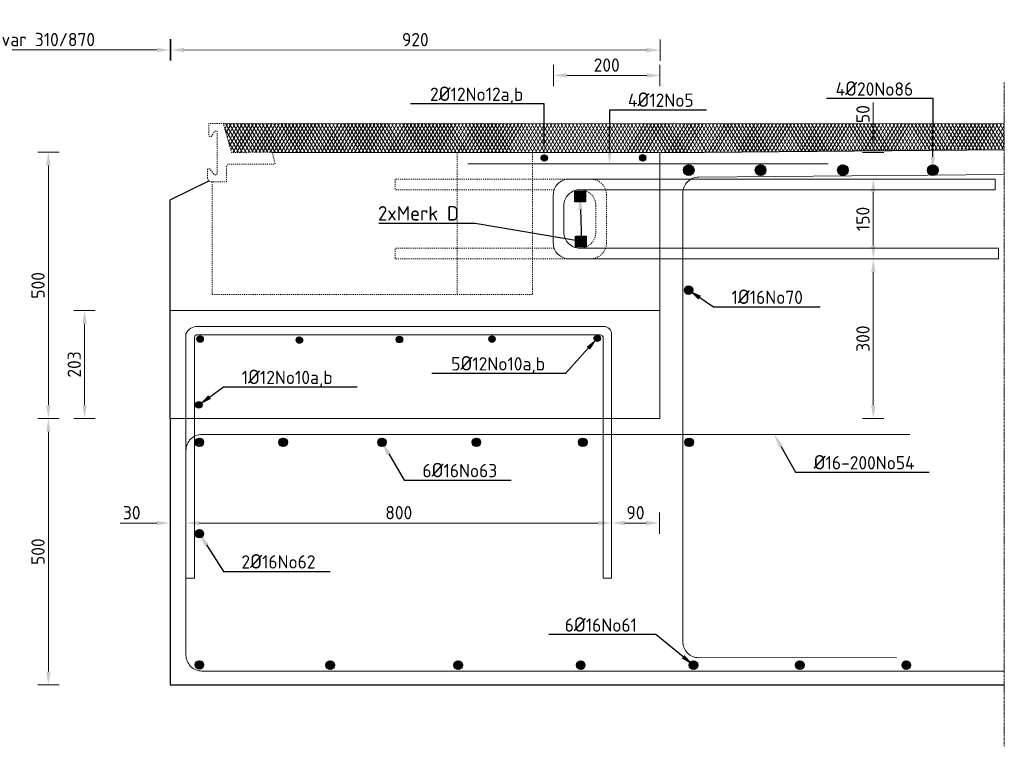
# Model space of a CAD drawing. Header units: millimetres. Extents: x -8028558 to 327273, y -63352 to 83293.
# Tile 105 of 195: x 137652 to 139503, y -21584 to -20219. Entities that reach past the tile are written whole.
import ezdxf
from ezdxf import colors
from ezdxf.entities.mleader import LeaderData, LeaderLine
from ezdxf.math import Vec2, Vec3

# ---------------------------------------------------------------- set-up
doc = ezdxf.new("R2010")
doc.units = ezdxf.units.MM
doc.linetypes.add('NLCS-HIDDEN', pattern=[4, 2, -2])
doc.linetypes.add('XX-AFBREEK', pattern=[7, 4, -1, 1, -1])
for name, color, linetype, lineweight in [('B-CO-BC-AFBREEKLIJN-G', 7, 'XX-AFBREEK', 18), ('B-CO-BC-BETONVORM-AD', 252, 'Continuous', 18), ('B-CO-BC-BETONVORM-GD', 90, 'Continuous', 25), ('B-CO-BC-BETONVORM-M', 7, 'Continuous', 18), ('B-CO-BC-STORTNAAD-G', 10, 'BC-STORTNAAD', 18), ('B-CO-BC-WAPENING-GD', 130, 'Continuous', 25), ('B-CO-BC-WAPENING_HOOFDWAPENING-G', 170, 'Continuous', 18), ('B-CO-BC-WAPENING_HOOFDWAPENING-GN', 140, 'NLCS-HIDDEN', 13), ('B-CO-SC-STAALVORM-GN', 10, 'NLCS-HIDDEN', 13), ('B-CO-VH-GESLOTENVERHARDING_ASFALT-A-10000', 12, 'Continuous', 18), ('B-CO-VH-VERHARDING_ASFALT-G', 252, 'Continuous', 18), ('V-CO-BC-BETONVORM-M', 7, 'Continuous', 18), ('X-XX-AL-T25', 7, 'Continuous', 25), ('X-XX-AL-VERWIJZING-T25', 7, 'Continuous', 25)]:
    doc.layers.add(name, color=color, linetype=linetype, lineweight=lineweight)
doc.styles.add('NLCS-ISO-MM10-T25', font='NLCS-ISO.ttf', dxfattribs={"height": 25})
doc.linetypes.add('BC-STORTNAAD', pattern='A,15,-1,[175,NLCS.SHX,S=1,R=0,X=0,Y=0],-1', length=17)
doc.dimstyles.new('NLCS-MM10-T25-PIJL_L0_H0', dxfattribs={"dimscale": 10, "dimtxt": 2.5, "dimasz": 2.5, "dimexe": 2, "dimexo": 2, "dimgap": 0.7, "dimtad": 1, "dimdec": 0, "dimzin": 0, "dimdsep": 46, "dimtxsty": 'NLCS-ISO-MM10-T25', "dimcen": 0, "dimdle": 2, "dimclrd": 256, "dimclre": 256, "dimclrt": 256, "dimadec": 0, "dimazin": 0, "dimtfac": 1, "dimtdec": 3, "dimtofl": 0, "dimtmove": 0, "dimatfit": 3, "dimfxl": 2, "dimfxlon": 1, "dimtfillclr": 256, "dimtolj": 1, "dimtzin": 0, "dimlwd": -1, "dimlwe": -1, "dimarcsym": 0})

# ---------------------------------------------------------------- blocks, each defined once
blk = doc.blocks.new('*D1921')
at = {"layer": 'V-CO-BC-BETONVORM-M', "transparency": 16777216}
for p, q in [((137725.9, -20968.5), (137685.9, -20968.5)), ((137705.9, -21444), (137705.9, -20993.5)), ((137725.9, -21469), (137685.9, -21469))]:
    blk.add_line(p, q, dxfattribs=at)
for points in [[(137701.8, -20993.5), (137710.1, -20993.5), (137705.9, -20968.5)], [(137701.8, -21444), (137710.1, -21444), (137705.9, -21469)]]:
    blk.add_solid(points, dxfattribs=at)
at = {"layer": 'V-CO-BC-BETONVORM-M', "transparency": 16777216, "insert": (137686.4, -21218.8), "char_height": 25, "attachment_point": 5, "rotation": 90, "style": 'NLCS-ISO-MM10-T25'}
blk.add_mtext('\\A1;500', dxfattribs=at)
blk = doc.blocks.new('*D1922')
at = {"layer": 'V-CO-BC-BETONVORM-M', "transparency": 16777216}
for p, q in [((137794, -20765.5), (137754, -20765.5)), ((137774, -20943.5), (137774, -20790.5)), ((137794, -20968.5), (137754, -20968.5))]:
    blk.add_line(p, q, dxfattribs=at)
for points in [[(137769.9, -20790.5), (137778.2, -20790.5), (137774, -20765.5)], [(137769.9, -20943.5), (137778.2, -20943.5), (137774, -20968.5)]]:
    blk.add_solid(points, dxfattribs=at)
at = {"layer": 'V-CO-BC-BETONVORM-M', "transparency": 16777216, "insert": (137754.5, -20867), "char_height": 25, "attachment_point": 5, "rotation": 90, "style": 'NLCS-ISO-MM10-T25'}
blk.add_mtext('\\A1;203', dxfattribs=at)
blk = doc.blocks.new('*D1939')
at = {"layer": 'V-CO-BC-BETONVORM-M', "transparency": 16777216}
for p, q in [((137934.6, -21145), (137934.6, -21185)), ((137964.6, -21145), (137964.6, -21185)), ((137909.6, -21165), (137840.6, -21165)), ((137989.6, -21165), (138014.6, -21165))]:
    blk.add_line(p, q, dxfattribs=at)
for points in [[(137909.6, -21160.8), (137909.6, -21169.1), (137934.6, -21165)], [(137989.6, -21160.8), (137989.6, -21169.1), (137964.6, -21165)]]:
    blk.add_solid(points, dxfattribs=at)
at = {"layer": 'V-CO-BC-BETONVORM-M', "transparency": 16777216, "insert": (137862.6, -21145.5), "char_height": 25, "attachment_point": 5, "style": 'NLCS-ISO-MM10-T25'}
blk.add_mtext('\\A1;30', dxfattribs=at)
blk = doc.blocks.new('*D1940')
at = {"layer": 'V-CO-BC-BETONVORM-M', "transparency": 16777216}
for p, q in [((137964.6, -21145), (137964.6, -21185)), ((138764.6, -21145), (138764.6, -21185)), ((138739.6, -21165), (137989.6, -21165))]:
    blk.add_line(p, q, dxfattribs=at)
for points in [[(137989.6, -21160.8), (137989.6, -21169.1), (137964.6, -21165)], [(138739.6, -21160.8), (138739.6, -21169.1), (138764.6, -21165)]]:
    blk.add_solid(points, dxfattribs=at)
at = {"layer": 'V-CO-BC-BETONVORM-M', "transparency": 16777216, "insert": (138364.6, -21145.5), "char_height": 25, "attachment_point": 5, "style": 'NLCS-ISO-MM10-T25'}
blk.add_mtext('\\A1;800', dxfattribs=at)
blk = doc.blocks.new('*D1941')
at = {"layer": 'V-CO-BC-BETONVORM-M', "transparency": 16777216}
for p, q in [((138764.6, -21145), (138764.6, -21185)), ((138854.6, -21145), (138854.6, -21185)), ((138829.6, -21165), (138789.6, -21165))]:
    blk.add_line(p, q, dxfattribs=at)
for points in [[(138789.6, -21160.8), (138789.6, -21169.1), (138764.6, -21165)], [(138829.6, -21160.8), (138829.6, -21169.1), (138854.6, -21165)]]:
    blk.add_solid(points, dxfattribs=at)
at = {"layer": 'V-CO-BC-BETONVORM-M', "transparency": 16777216, "insert": (138809.6, -21145.5), "char_height": 25, "attachment_point": 5, "style": 'NLCS-ISO-MM10-T25'}
blk.add_mtext('\\A1;90', dxfattribs=at)
blk = doc.blocks.new('*D1942')
at = {"layer": 'V-CO-BC-BETONVORM-M', "transparency": 16777216}
for p, q in [((139236.6, -20668.6), (139276.6, -20668.6)), ((139256.6, -20943.5), (139256.6, -20693.6)), ((139236.6, -20968.5), (139276.6, -20968.5))]:
    blk.add_line(p, q, dxfattribs=at)
for points in [[(139252.4, -20693.6), (139260.8, -20693.6), (139256.6, -20668.6)], [(139252.4, -20943.5), (139260.8, -20943.5), (139256.6, -20968.5)]]:
    blk.add_solid(points, dxfattribs=at)
at = {"layer": 'V-CO-BC-BETONVORM-M', "transparency": 16777216, "insert": (139237.1, -20818.5), "char_height": 25, "attachment_point": 5, "rotation": 90, "style": 'NLCS-ISO-MM10-T25'}
blk.add_mtext('\\A1;300', dxfattribs=at)
blk = doc.blocks.new('*D1943')
at = {"layer": 'V-CO-BC-BETONVORM-M', "transparency": 16777216}
for p, q in [((139236.6, -20518.6), (139276.6, -20518.6)), ((139256.6, -20643.6), (139256.6, -20543.6)), ((139236.6, -20668.6), (139276.6, -20668.6))]:
    blk.add_line(p, q, dxfattribs=at)
for points in [[(139252.4, -20543.6), (139260.8, -20543.6), (139256.6, -20518.6)], [(139252.4, -20643.6), (139260.8, -20643.6), (139256.6, -20668.6)]]:
    blk.add_solid(points, dxfattribs=at)
at = {"layer": 'V-CO-BC-BETONVORM-M', "transparency": 16777216, "insert": (139237.1, -20593.6), "char_height": 25, "attachment_point": 5, "rotation": 90, "style": 'NLCS-ISO-MM10-T25'}
blk.add_mtext('\\A1;150', dxfattribs=at)
blk = doc.blocks.new('*D1944')
at = {"layer": 'V-CO-BC-BETONVORM-M', "transparency": 16777216}
for p, q in [((139256.6, -20443.6), (139256.6, -20374.6)), ((139236.6, -20468.6), (139276.6, -20468.6)), ((139236.6, -20518.6), (139276.6, -20518.6)), ((139256.6, -20543.6), (139256.6, -20568.6))]:
    blk.add_line(p, q, dxfattribs=at)
for points in [[(139252.4, -20443.6), (139260.8, -20443.6), (139256.6, -20468.6)], [(139252.4, -20543.6), (139260.8, -20543.6), (139256.6, -20518.6)]]:
    blk.add_solid(points, dxfattribs=at)
at = {"layer": 'V-CO-BC-BETONVORM-M', "transparency": 16777216, "insert": (139237.1, -20396.6), "char_height": 25, "attachment_point": 5, "rotation": 90, "style": 'NLCS-ISO-MM10-T25'}
blk.add_mtext('\\A1;50', dxfattribs=at)
blk = doc.blocks.new('*D1945')
at = {"layer": 'V-CO-BC-BETONVORM-M', "transparency": 16777216}
for p, q in [((137725.9, -20468.2), (137685.9, -20468.2)), ((137705.9, -20943.5), (137705.9, -20493.2)), ((137725.9, -20968.5), (137685.9, -20968.5))]:
    blk.add_line(p, q, dxfattribs=at)
for points in [[(137701.8, -20493.2), (137710.1, -20493.2), (137705.9, -20468.2)], [(137701.8, -20943.5), (137710.1, -20943.5), (137705.9, -20968.5)]]:
    blk.add_solid(points, dxfattribs=at)
at = {"layer": 'V-CO-BC-BETONVORM-M', "transparency": 16777216, "insert": (137686.4, -20718.4), "char_height": 25, "attachment_point": 5, "rotation": 90, "style": 'NLCS-ISO-MM10-T25'}
blk.add_mtext('\\A1;500', dxfattribs=at)
blk = doc.blocks.new('*D2030')
at = {"layer": 'B-CO-BC-BETONVORM-M', "transparency": 16777216}
for p, q in [((137476.7, -20296), (137476.7, -20256)), ((137934.8, -20296.1), (137934.8, -20256.1)), ((137909.8, -20276.1), (137501.7, -20276))]:
    blk.add_line(p, q, dxfattribs=at)
for points in [[(137501.7, -20271.8), (137501.7, -20280.2), (137476.7, -20276)], [(137909.8, -20271.9), (137909.8, -20280.3), (137934.8, -20276.1)]]:
    blk.add_solid(points, dxfattribs=at)
at = {"layer": 'B-CO-BC-BETONVORM-M', "transparency": 16777216, "insert": (137705.8, -20256.5), "char_height": 25, "attachment_point": 5, "rotation": 359.9843, "style": 'NLCS-ISO-MM10-T25'}
blk.add_mtext('\\A1;var 310/870', dxfattribs=at)
blk = doc.blocks.new('*D2031')
at = {"layer": 'B-CO-BC-BETONVORM-M', "transparency": 16777216}
for p, q in [((137935.8, -20296.1), (137935.8, -20256.1)), ((138855.7, -20296.4), (138855.7, -20256.4)), ((138830.7, -20276.4), (137960.8, -20276.1))]:
    blk.add_line(p, q, dxfattribs=at)
for points in [[(137960.8, -20272), (137960.8, -20280.3), (137935.8, -20276.1)], [(138830.7, -20272.2), (138830.7, -20280.5), (138855.7, -20276.4)]]:
    blk.add_solid(points, dxfattribs=at)
at = {"layer": 'B-CO-BC-BETONVORM-M', "transparency": 16777216, "insert": (138395.7, -20256.7), "char_height": 25, "attachment_point": 5, "rotation": 359.9843, "style": 'NLCS-ISO-MM10-T25'}
blk.add_mtext('\\A1;920', dxfattribs=at)
blk = doc.blocks.new('*D1946')
at = {"layer": 'V-CO-BC-BETONVORM-M', "transparency": 16777216}
for p, q in [((138655.4, -20344), (138655.4, -20304)), ((138855.6, -20344), (138855.6, -20304)), ((138680.4, -20324), (138830.6, -20324))]:
    blk.add_line(p, q, dxfattribs=at)
for points in [[(138680.4, -20319.8), (138680.4, -20328.1), (138655.4, -20324)], [(138830.6, -20319.8), (138830.6, -20328.1), (138855.6, -20324)]]:
    blk.add_solid(points, dxfattribs=at)
at = {"layer": 'V-CO-BC-BETONVORM-M', "transparency": 16777216, "insert": (138755.5, -20304.5), "char_height": 25, "attachment_point": 5, "style": 'NLCS-ISO-MM10-T25'}
blk.add_mtext('\\A1;200', dxfattribs=at)

msp = doc.modelspace()

# ---------------------------------------------------------------- hatches: boundary and pattern name
at = {"layer": 'B-CO-BC-BETONVORM-AD'}
h = msp.add_hatch(dxfattribs=at)
h.set_pattern_fill('ACO-BETON_GEWAPEND', color=256, pattern_type=2)
h.set_pattern_definition([(45, (-5914.0749, 7412.2003), (-1.414213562, 1.414213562), [])])
edge = h.paths.add_edge_path()
edge.add_arc((138638.1, -20479), 6, 0, 360)
h = msp.add_hatch(dxfattribs=at)
h.set_pattern_fill('ACO-BETON_GEWAPEND', color=256, pattern_type=2)
h.set_pattern_definition([(45, (-5729.0079, 7412.446), (-1.414213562, 1.414213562), [])])
edge = h.paths.add_edge_path()
edge.add_arc((138823.1, -20478.8), 6, 0, 360)
h = msp.add_hatch(dxfattribs=at)
h.set_pattern_fill('ACO-BETON_GEWAPEND', color=256, pattern_type=2)
h.set_pattern_definition([(45, (-5927.6572, 7213.2342), (-1.414213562, 1.414213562), [])])
edge = h.paths.add_edge_path()
edge.add_arc((138909.7, -20502), 10, 0, 360)
h = msp.add_hatch(dxfattribs=at)
h.set_pattern_fill('ACO-BETON_GEWAPEND', color=256, pattern_type=2)
h.set_pattern_definition([(45, (-5792.5083, 7213.2342), (-1.414213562, 1.414213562), [])])
edge = h.paths.add_edge_path()
edge.add_arc((139044.8, -20502), 10, 0, 360)
h = msp.add_hatch(dxfattribs=at)
h.set_pattern_fill('ACO-BETON_GEWAPEND', color=256, pattern_type=2)
h.set_pattern_definition([(45, (-5637.8504, 7213.2342), (-1.414213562, 1.414213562), [])])
edge = h.paths.add_edge_path()
edge.add_arc((139199.5, -20502), 10, 0, 360)
h = msp.add_hatch(dxfattribs=at)
h.set_pattern_fill('ACO-BETON_GEWAPEND', color=256, pattern_type=2)
h.set_pattern_definition([(45, (-5468.9196, 7213.2342), (-1.414213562, 1.414213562), [])])
edge = h.paths.add_edge_path()
edge.add_arc((139368.4, -20502), 10, 0, 360)
h = msp.add_hatch(dxfattribs=at)
h.set_pattern_fill('ACO-BETON_GEWAPEND', color=256, pattern_type=2)
h.set_pattern_definition([(45, (-5637.8504, 7011.7204), (-1.414213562, 1.414213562), [])])
h.paths.add_polyline_path([(138917.5, -20727.5, 1), (138901.5, -20727.5, 1)])
h = msp.add_hatch(dxfattribs=at)
h.set_pattern_fill('ACO-BETON_GEWAPEND', color=256, pattern_type=2)
h.set_pattern_definition([(45, (-5665.9111, 7397.0994), (-1.414213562, 1.414213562), [])])
edge = h.paths.add_edge_path()
edge.add_arc((137991.2, -20819.3), 6, 0, 360)
h = msp.add_hatch(dxfattribs=at)
h.set_pattern_fill('ACO-BETON_GEWAPEND', color=256, pattern_type=2)
h.set_pattern_definition([(45, (-5479.3083, 7395.1365), (-1.414213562, 1.414213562), [])])
edge = h.paths.add_edge_path()
edge.add_arc((138177.8, -20821.2), 6, 0, 360)
h = msp.add_hatch(dxfattribs=at)
h.set_pattern_fill('ACO-BETON_GEWAPEND', color=256, pattern_type=2)
h.set_pattern_definition([(45, (-5291.2876, 7396.4106), (-1.414213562, 1.414213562), [])])
edge = h.paths.add_edge_path()
edge.add_arc((138365.9, -20820), 6, 0, 360)
h = msp.add_hatch(dxfattribs=at)
h.set_pattern_fill('ACO-BETON_GEWAPEND', color=256, pattern_type=2)
h.set_pattern_definition([(45, (-5117.2896, 7397.0476), (-1.414213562, 1.414213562), [])])
edge = h.paths.add_edge_path()
edge.add_arc((138539.9, -20819.3), 6, 0, 360)
h = msp.add_hatch(dxfattribs=at)
h.set_pattern_fill('ACO-BETON_GEWAPEND', color=256, pattern_type=2)
h.set_pattern_definition([(45, (-4919.444, 7398.3208), (-1.414213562, 1.414213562), [])])
edge = h.paths.add_edge_path()
edge.add_arc((138737.7, -20818), 6, 0, 360)
h = msp.add_hatch(dxfattribs=at)
h.set_pattern_fill('ACO-BETON_GEWAPEND', color=256, pattern_type=2)
h.set_pattern_definition([(45, (-5668.3934, 7273.5026), (-1.414213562, 1.414213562), [])])
edge = h.paths.add_edge_path()
edge.add_arc((137988.8, -20942.9), 6, 0, 360)
h = msp.add_hatch(dxfattribs=at)
h.set_pattern_fill('ACO-BETON_GEWAPEND', color=256, pattern_type=2)
h.set_pattern_definition([(45, (-6237.1045, 7204.0584), (-1.414213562, 1.414213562), [])])
h.paths.add_polyline_path([(137997.8, -21013.3, 1), (137981.8, -21013.3, 1)])
h = msp.add_hatch(dxfattribs=at)
h.set_pattern_fill('ACO-BETON_GEWAPEND', color=256, pattern_type=2)
h.set_pattern_definition([(45, (-6079.6183, 7204.0584), (-1.414213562, 1.414213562), [])])
h.paths.add_polyline_path([(138155.3, -21013.3, 1), (138139.3, -21013.3, 1)])
h = msp.add_hatch(dxfattribs=at)
h.set_pattern_fill('ACO-BETON_GEWAPEND', color=256, pattern_type=2)
h.set_pattern_definition([(45, (-5893.8464, 7204.0584), (-1.414213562, 1.414213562), [])])
h.paths.add_polyline_path([(138341, -21013.3, 1), (138325, -21013.3, 1)])
h = msp.add_hatch(dxfattribs=at)
h.set_pattern_fill('ACO-BETON_GEWAPEND', color=256, pattern_type=2)
h.set_pattern_definition([(45, (-5716.4352, 7204.0584), (-1.414213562, 1.414213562), [])])
h.paths.add_polyline_path([(138518.5, -21013.3, 1), (138502.5, -21013.3, 1)])
h = msp.add_hatch(dxfattribs=at)
h.set_pattern_fill('ACO-BETON_GEWAPEND', color=256, pattern_type=2)
h.set_pattern_definition([(45, (-5516.4352, 7204.0584), (-1.414213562, 1.414213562), [])])
h.paths.add_polyline_path([(138718.5, -21013.3, 1), (138702.5, -21013.3, 1)])
h = msp.add_hatch(dxfattribs=at)
h.set_pattern_fill('ACO-BETON_GEWAPEND', color=256, pattern_type=2)
h.set_pattern_definition([(45, (-5637.8504, 7203.0579), (-1.414213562, 1.414213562), [])])
h.paths.add_polyline_path([(138918.5, -21013.3, 1), (138902.5, -21013.3, 1)])
h = msp.add_hatch(dxfattribs=at)
h.set_pattern_fill('ACO-BETON_GEWAPEND', color=256, pattern_type=2)
h.set_pattern_definition([(45, (-6237.1045, 7032.3915), (-1.414213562, 1.414213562), [])])
h.paths.add_polyline_path([(137997.8, -21185, 1), (137981.8, -21185, 1)])
h = msp.add_hatch(dxfattribs=at)
h.set_pattern_fill('ACO-BETON_GEWAPEND', color=256, pattern_type=2)
h.set_pattern_definition([(45, (-6237.1045, 6785.7355), (-1.414213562, 1.414213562), [])])
h.paths.add_polyline_path([(137997.8, -21431.6, 1), (137981.8, -21431.6, 1)])
h = msp.add_hatch(dxfattribs=at)
h.set_pattern_fill('ACO-BETON_GEWAPEND', color=256, pattern_type=2)
h.set_pattern_definition([(45, (-5414.2012, 7203.0579), (-1.414213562, 1.414213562), [])])
h.paths.add_polyline_path([(138243.5, -21432, 1), (138227.5, -21432, 1)])
h = msp.add_hatch(dxfattribs=at)
h.set_pattern_fill('ACO-BETON_GEWAPEND', color=256, pattern_type=2)
h.set_pattern_definition([(45, (-5173.5576, 7203.0579), (-1.414213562, 1.414213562), [])])
h.paths.add_polyline_path([(138484.2, -21432, 1), (138468.2, -21432, 1)])
h = msp.add_hatch(dxfattribs=at)
h.set_pattern_fill('ACO-BETON_GEWAPEND', color=256, pattern_type=2)
h.set_pattern_definition([(45, (-4943.1723, 7203.0579), (-1.414213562, 1.414213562), [])])
h.paths.add_polyline_path([(138714.6, -21432, 1), (138698.6, -21432, 1)])
h = msp.add_hatch(dxfattribs=at)
h.set_pattern_fill('ACO-BETON_GEWAPEND', color=256, pattern_type=2)
h.set_pattern_definition([(45, (-4731.168, 7203.0579), (-1.414213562, 1.414213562), [])])
h.paths.add_polyline_path([(138926.6, -21432, 1), (138910.6, -21432, 1)])
h = msp.add_hatch(dxfattribs=at)
h.set_pattern_fill('ACO-BETON_GEWAPEND', color=256, pattern_type=2)
h.set_pattern_definition([(45, (-4531.168, 7203.0579), (-1.414213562, 1.414213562), [])])
h.paths.add_polyline_path([(139126.6, -21432, 1), (139110.6, -21432, 1)])
h = msp.add_hatch(dxfattribs=at)
h.set_pattern_fill('ACO-BETON_GEWAPEND', color=256, pattern_type=2)
h.set_pattern_definition([(45, (-4331.168, 7203.0579), (-1.414213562, 1.414213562), [])])
h.paths.add_polyline_path([(139326.6, -21432, 1), (139310.6, -21432, 1)])
at = {"layer": 'B-CO-VH-GESLOTENVERHARDING_ASFALT-A-10000', "true_color": 0x636466}
h = msp.add_hatch(dxfattribs=at)
h.set_pattern_fill('AVH-ASFALT_LAAG1-SOD', color=251, scale=10, pattern_type=2)
h.set_pattern_definition([(60, (0, 0), (-5.19615242, 3), []), (120, (0, 0), (-5.19615242, -3), [])])
h.paths.add_polyline_path([(138034.8, -20414.1), (138049.7, -20468.4), (138127.9, -20468.2), (138868.6, -20468.6), (139502.9, -20461.8), (139502.9, -20415)])
h.paths.add_polyline_path([(135911, -20415), (135911, -20463.4), (136542.7, -20468.6), (137283.3, -20468.2), (137361.5, -20468.4), (137376.5, -20414.1)])
at = {"layer": 'X-XX-AL-T25', "true_color": 0x636466}
h = msp.add_hatch(color=251, dxfattribs=at)
h.dxf.hatch_style = 1
h.paths.add_polyline_path([(138695.3, -20541.7), (138715.3, -20541.7), (138715.3, -20561.7), (138695.3, -20561.7)])
h = msp.add_hatch(color=251, dxfattribs=at)
h.dxf.hatch_style = 1
h.paths.add_polyline_path([(138697.1, -20625.9), (138717.1, -20625.9), (138717.1, -20645.9), (138697.1, -20645.9)])

# ---------------------------------------------------------------- linework, layer by layer
at = {"layer": 'B-CO-BC-AFBREEKLIJN-G', "flags": 128}
msp.add_lwpolyline([(139502.9, -20337), (139502.9, -21584.4)], dxfattribs=at)
at = {"layer": 'B-CO-BC-BETONVORM-GD'}
msp.add_line((137934.6, -20968.5), (137934.6, -20765.5), dxfattribs=at)
at = {"layer": 'B-CO-BC-BETONVORM-GD', "flags": 128}
for points in [[(138127.9, -20468.2), (138868.6, -20468.6), (139502.9, -20463.3)], [(137934.6, -20765.5), (137934.6, -20557.4), (138007.6, -20521.9)], [(137934.6, -20968.5), (137934.6, -21469)], [(137934.6, -20968.5), (137934.6, -21469), (139502.9, -21469)]]:
    msp.add_lwpolyline(points, dxfattribs=at)
at = {"layer": 'B-CO-BC-STORTNAAD-G'}
msp.add_line((137934.6, -20765.5), (138855.6, -20765.5), dxfattribs=at)
at = {"layer": 'B-CO-BC-STORTNAAD-G', "flags": 128}
msp.add_lwpolyline([(138855.6, -20468.6), (138855.6, -20968.5), (137934.6, -20968.5)], dxfattribs=at)
at = {"layer": 'B-CO-BC-WAPENING-GD'}
for points in [[(138715.3, -20561.7), (138695.3, -20561.7), (138695.3, -20541.7), (138715.3, -20541.7)], [(138717.1, -20645.9), (138697.1, -20645.9), (138697.1, -20625.9), (138717.1, -20625.9)]]:
    msp.add_lwpolyline(points, close=True, dxfattribs=at)
for centre, radius in [((138638.1, -20479), 6), ((138823.1, -20478.8), 6), ((138909.7, -20502), 10), ((139044.8, -20502), 10), ((139199.5, -20502), 10), ((139368.4, -20502), 10), ((138909.5, -20727.5), 8), ((137991.2, -20819.3), 6), ((138177.8, -20821.2), 6), ((138365.9, -20820), 6), ((138539.9, -20819.3), 6), ((138737.7, -20818), 6), ((137988.8, -20942.9), 6), ((137989.8, -21013.3), 8), ((138147.3, -21013.3), 8), ((138333, -21013.3), 8), ((138510.5, -21013.3), 8), ((138710.5, -21013.3), 8), ((138910.5, -21013.3), 8), ((137989.8, -21185), 8), ((137989.8, -21431.6), 8), ((138235.5, -21432), 8), ((138476.2, -21432), 8), ((138706.6, -21432), 8), ((138918.6, -21432), 8), ((139118.6, -21432), 8), ((139318.6, -21432), 8)]:
    msp.add_circle(centre, radius, dxfattribs=at)
at = {"layer": 'B-CO-BC-WAPENING_HOOFDWAPENING-G', "flags": 128}
for points in [[(139172, -20490.1), (138494.1, -20490.1)], [(139485.4, -20518.6), (138685, -20518.6)], [(138725, -20518.6), (139485.4, -20518.6)], [(139485.4, -20518.6), (139485.4, -20538.6)], [(139485.4, -20538.6), (138705, -20538.6)], [(138655, -20548.6), (138655, -20638.6)], [(138675, -20568.6), (138675, -20618.6)], [(138705, -20648.6), (139492, -20648.6)], [(139492, -20648.6), (139492, -20668.6)], [(138685, -20668.6), (139492, -20668.6)], [(139492, -20668.6), (138725, -20668.6)]]:
    msp.add_lwpolyline(points, dxfattribs=at)
for points in [[(138685, -20518.6, 0.414214), (138655, -20548.6)], [(139502.9, -20510.1), (138928.6, -20515, 0.414214), (138898.6, -20545), (138898.6, -21388, 0.414214), (138928.6, -21418), (139300.4, -21417.9)], [(138705, -20538.6, 0.414214), (138675, -20568.6)], [(138675, -20618.6, 0.414214), (138705, -20648.6)], [(138655, -20638.6, 0.414214), (138685, -20668.6)]]:
    msp.add_lwpolyline(points, format="xyb", dxfattribs=at)
at = {"layer": 'B-CO-BC-WAPENING_HOOFDWAPENING-G', "ltscale": 500, "flags": 128}
msp.add_lwpolyline([(137980.6, -21268.7), (137980.6, -20816.1, -0.442864), (137986.2, -20811.5), (138743.6, -20811.5, -0.324783), (138748.6, -20815.2), (138748.6, -21268.7), (138764.6, -21268.7), (138764.6, -20810.8, 0.426822), (138750.3, -20795.5), (137986.9, -20795.5, 0.306367), (137964.6, -20809.4), (137964.6, -21268.7)], format="xyb", close=True, dxfattribs=at)
at = {"layer": 'B-CO-BC-WAPENING_HOOFDWAPENING-G'}
msp.add_lwpolyline([(139325.2, -20998.5), (137994.6, -20998.5, 0.414214), (137964.6, -21028.5), (137964.6, -21413, 0.414214), (137994.6, -21443), (139502.9, -21443)], format="xyb", dxfattribs=at)
at = {"layer": 'B-CO-BC-WAPENING_HOOFDWAPENING-GN', "flags": 128}
for points in [[(138685, -20518.6), (138357.9, -20518.6), (138357.9, -20538.6), (138656.8, -20538.6)], [(138755, -20638.6), (138755, -20548.6)], [(138735, -20618.6), (138735, -20568.6)], [(138656.8, -20648.6), (138357.9, -20648.6), (138357.9, -20668.6), (138685, -20668.6)]]:
    msp.add_lwpolyline(points, dxfattribs=at)
for points in [[(138755, -20548.6, 0.414214), (138725, -20518.6)], [(138735, -20568.6, 0.414214), (138705, -20538.6)], [(138705, -20648.6, 0.414214), (138735, -20618.6)], [(138725, -20668.6, 0.414214), (138755, -20638.6)]]:
    msp.add_lwpolyline(points, format="xyb", dxfattribs=at)
at = {"layer": 'B-CO-SC-STAALVORM-GN', "flags": 128}
msp.add_lwpolyline([(138126.8, -20468.2), (138050, -20468.6), (138034.8, -20414.1), (138007.6, -20414.1), (138007.6, -20436.1, 0.752271), (138012.9, -20437.6), (138018.7, -20429.3, -0.554672), (138023.1, -20429.5), (138023.1, -20507.6, -0.596279), (138018, -20510.4), (138009.5, -20500.1, 0.565379), (138005, -20500.8), (138005, -20515.8, 0.441118), (138013.9, -20524), (138040.5, -20524), (138040.5, -20495.9, -0.438127), (138046.5, -20490.4), (138132.1, -20490.4), (138126.8, -20468.2)], format="xyb", dxfattribs=at)
for points in [[(138474.5, -20468.5), (138474.5, -20735.5)], [(138616, -20468.5), (138616, -20735.5)], [(138013.9, -20524), (138013.9, -20735.5)], [(138013.9, -20735.5), (138616, -20735.5)]]:
    msp.add_lwpolyline(points, dxfattribs=at)
at = {"layer": 'B-CO-VH-VERHARDING_ASFALT-G', "flags": 128}
msp.add_lwpolyline([(139502.9, -20414.9), (138034.8, -20414.1)], dxfattribs=at)

# ---------------------------------------------------------------- dimensions: what is measured, and where the dimension line sits
at = {"layer": 'B-CO-BC-BETONVORM-M'}
dim = msp.add_linear_dim(base=(137476.7, -20276), p1=(137934.6, -20765.5), p2=(137476.6, -20765.5), angle=179.9843, text='var 310/870', dimstyle='NLCS-MM10-T25-PIJL_L0_H0', dxfattribs=at)
dim.commit()
dim.dimension.update_dxf_attribs({"geometry": '*D2030', "text_midpoint": (137705.8, -20256.5)})
dim = msp.add_linear_dim(base=(137935.8, -20276.1), p1=(138855.6, -20765.5), p2=(137935.6, -20765.5), angle=179.9843, dimstyle='NLCS-MM10-T25-PIJL_L0_H0', dxfattribs=at)
dim.commit()
dim.dimension.update_dxf_attribs({"geometry": '*D2031', "text_midpoint": (138395.7, -20256.7)})
at = {"layer": 'V-CO-BC-BETONVORM-M'}
for base, p1, p2, picture, middle in [((138855.6, -20324), (138655.4, -20597.1), (138855.6, -20593.6), '*D1946', (138755.5, -20304.5)), ((138764.6, -21165), (138854.6, -20968.5), (138764.6, -20968.5), '*D1941', (138809.6, -21145.5)), ((137964.6, -21165), (138764.6, -20998.5), (137964.6, -21028.5), '*D1940', (138364.6, -21145.5)), ((137934.6, -21165), (137964.6, -21028.5), (137934.6, -21028.5), '*D1939', (137862.6, -21145.5))]:
    dim = msp.add_linear_dim(base=base, p1=p1, p2=p2, dimstyle='NLCS-MM10-T25-PIJL_L0_H0', dxfattribs=at)
    dim.commit()
    dim.dimension.update_dxf_attribs({"geometry": picture, "text_midpoint": middle})
dim = msp.add_linear_dim(base=(139256.6, -20468.6), p1=(138855.6, -20518.6), p2=(138855.6, -20468.6), angle=90, dimstyle='NLCS-MM10-T25-PIJL_L0_H0', dxfattribs=at)
dim.commit()
dim.dimension.update_dxf_attribs({"geometry": '*D1944', "text_midpoint": (139256.6, -20396.6), "dimtype": 160})
for base, p1, p2, picture, middle in [((137705.9, -20468.2), (137934.6, -20968.5), (138127.9, -20468.2), '*D1945', (137686.4, -20718.4)), ((139256.6, -20518.6), (138855.6, -20668.6), (138855.6, -20518.6), '*D1943', (139237.1, -20593.6)), ((139256.6, -20668.6), (138855.6, -20968.5), (138855.6, -20668.6), '*D1942', (139237.1, -20818.5)), ((137774, -20765.5), (137934.6, -20968.5), (137934.6, -20765.5), '*D1922', (137754.5, -20867)), ((137705.9205, -20968.5213), (137934.6341, -21469.0109), (137934.6341, -20968.5213), '*D1921', (137686.4205, -21218.7661))]:
    dim = msp.add_linear_dim(base=base, p1=p1, p2=p2, angle=90, dimstyle='NLCS-MM10-T25-PIJL_L0_H0', dxfattribs=at)
    dim.commit()
    dim.dimension.update_dxf_attribs({"geometry": picture, "text_midpoint": middle})

# ---------------------------------------------------------------- leaders
at = {"layer": 'X-XX-AL-VERWIJZING-T25'}
ml = msp.add_multileader_mtext('Standard', dxfattribs=at)
ml.set_content('4{\\H1.08333x;Ø}20No86', color=256, style='NLCS-ISO-MM10-T25')
ml.set_leader_properties(color=256, linetype='ByLayer', lineweight=-1)
ml.build(insert=Vec2(0, 0))
ml.multileader.update_dxf_attribs({"text_left_attachment_type": 5, "text_right_attachment_type": 5, "dogleg_length": 25, "arrow_head_size": 25})
ctx = ml.context
ctx.base_point, ctx.char_height, ctx.arrow_head_size, ctx.landing_gap_size, ctx.plane_origin = Vec3(139176.7, -20367.5), 25, 25, 9, Vec3(139499.3, -20524.5)
ctx.left_attachment, ctx.right_attachment = 5, 5
notes = []
notes.append((ctx, [(0, (1, 1, 0), (139369.3, -20367.5), (-1, 0), 25, [(0, [(139368.4, -20502)], 0, [])])]))
ctx.mtext.insert, ctx.mtext.flow_direction = Vec3(139185.7, -20335), 5
ml = msp.add_multileader_mtext('Standard', dxfattribs=at)
ml.set_content('2{\\H1.08333x;Ø}12No12a,b', color=256, style='NLCS-ISO-MM10-T25')
ml.set_leader_properties(color=256, linetype='ByLayer', lineweight=-1)
ml.build(insert=Vec2(0, 0))
ml.multileader.update_dxf_attribs({"text_left_attachment_type": 5, "text_right_attachment_type": 5, "dogleg_length": 25, "arrow_head_size": 25})
ctx = ml.context
ctx.base_point, ctx.char_height, ctx.arrow_head_size, ctx.landing_gap_size, ctx.plane_origin = Vec3(138414.3, -20377.3), 25, 25, 9, Vec3(138768.9, -20501.6)
ctx.left_attachment, ctx.right_attachment = 5, 5
notes.append((ctx, [(0, (1, 1, 0), (138638.1, -20377.3), (-1, 0), 25, [(0, [(138638.1, -20479)], 0, [])])]))
ctx.mtext.insert, ctx.mtext.flow_direction = Vec3(138423.3, -20344.8), 5
ml = msp.add_multileader_mtext('Standard', dxfattribs=at)
ml.set_content('4{\\H1.08333x;Ø}12No5', color=256, style='NLCS-ISO-MM10-T25')
ml.set_leader_properties(color=256, linetype='ByLayer', lineweight=-1)
ml.build(insert=Vec2(0, 0))
ml.multileader.update_dxf_attribs({"text_left_attachment_type": 5, "text_right_attachment_type": 5, "dogleg_length": 25, "arrow_head_size": 25})
ctx = ml.context
ctx.base_point, ctx.char_height, ctx.arrow_head_size, ctx.landing_gap_size, ctx.plane_origin = Vec3(138786.3, -20388.4), 25, 25, 9, Vec3(138891.6, -20512.7)
ctx.left_attachment, ctx.right_attachment = 5, 5
notes.append((ctx, [(1, (1, 1, 0), (138761.3, -20388.4), (1, 0), 25, [(0, [(138760.7, -20490.1)], 0, [])])]))
ctx.mtext.insert, ctx.mtext.flow_direction = Vec3(138795.3, -20355.9), 5
ml = msp.add_multileader_mtext('Standard', dxfattribs=at)
ml.set_content('{\\H1.08333x;2xMerk D}', color=256, style='NLCS-ISO-MM10-T25')
ml.set_leader_properties(color=256, linetype='ByLayer', lineweight=-1)
ml.build(insert=Vec2(0, 0))
ml.multileader.update_dxf_attribs({"text_left_attachment_type": 5, "text_right_attachment_type": 5, "dogleg_length": 25, "arrow_head_size": 25})
ctx = ml.context
ctx.base_point, ctx.char_height, ctx.arrow_head_size, ctx.landing_gap_size, ctx.plane_origin = Vec3(138316.5, -20602), 25, 25, 9, Vec3(136596.8, -20050.1)
ctx.left_attachment, ctx.right_attachment = 5, 5
notes.append((ctx, [(1, (1, 1, 0), (138508.4, -20602), (-1, 0), 25, [(0, [(138705.4, -20551.1), (138707.9, -20635.8)], 0, [])])]))
ctx.mtext.insert, ctx.mtext.flow_direction = Vec3(138325.5, -20569.5), 5
ml = msp.add_multileader_mtext('Standard', dxfattribs=at)
ml.set_content('1{\\H1.08333x;Ø}16No70', color=256, style='NLCS-ISO-MM10-T25')
ml.set_leader_properties(color=256, linetype='ByLayer', lineweight=-1)
ml.build(insert=Vec2(0, 0))
ml.multileader.update_dxf_attribs({"text_left_attachment_type": 5, "text_right_attachment_type": 5, "dogleg_length": 25, "arrow_head_size": 25})
ctx = ml.context
ctx.base_point, ctx.char_height, ctx.arrow_head_size, ctx.landing_gap_size, ctx.plane_origin = Vec3(138981, -20758.7), 25, 25, 9, Vec3(138921.6, -20746)
ctx.left_attachment, ctx.right_attachment = 5, 5
notes.append((ctx, [(1, (1, 1, 0), (138956, -20758.7), (1, 0), 25, [(0, [(138909.5, -20727.5)], 0, [])])]))
ctx.mtext.insert, ctx.mtext.flow_direction = Vec3(138990, -20726.2), 5
ml = msp.add_multileader_mtext('Standard', dxfattribs=at)
ml.set_content('5{\\H1.08333x;Ø}12No10a,b', color=256, style='NLCS-ISO-MM10-T25')
ml.set_leader_properties(color=256, linetype='ByLayer', lineweight=-1)
ml.build(insert=Vec2(0, 0))
ml.multileader.update_dxf_attribs({"text_left_attachment_type": 5, "text_right_attachment_type": 5, "dogleg_length": 25, "arrow_head_size": 25})
ctx = ml.context
ctx.base_point, ctx.char_height, ctx.arrow_head_size, ctx.landing_gap_size, ctx.plane_origin = Vec3(138454.2, -20883.7), 25, 25, 9, Vec3(138552, -20837.8)
ctx.left_attachment, ctx.right_attachment = 5, 5
notes.append((ctx, [(0, (1, 1, 0), (138678, -20883.7), (-1, 0), 25, [(0, [(138737.7, -20818)], 0, [])])]))
ctx.mtext.insert, ctx.mtext.flow_direction = Vec3(138463.2, -20851.2), 5
ml = msp.add_multileader_mtext('Standard', dxfattribs=at)
ml.set_content('1{\\H1.08333x;Ø}12No10a,b', color=256, style='NLCS-ISO-MM10-T25')
ml.set_leader_properties(color=256, linetype='ByLayer', lineweight=-1)
ml.build(insert=Vec2(0, 0))
ml.multileader.update_dxf_attribs({"text_left_attachment_type": 5, "text_right_attachment_type": 5, "dogleg_length": 25, "arrow_head_size": 25})
ctx = ml.context
ctx.base_point, ctx.char_height, ctx.arrow_head_size, ctx.landing_gap_size, ctx.plane_origin = Vec3(138060.3, -20909.3), 25, 25, 9, Vec3(138000.9, -20961.3)
ctx.left_attachment, ctx.right_attachment = 5, 5
notes.append((ctx, [(1, (1, 1, 0), (138035.3, -20909.3), (1, 0), 25, [(0, [(137988.8, -20942.9)], 0, [])])]))
ctx.mtext.insert, ctx.mtext.flow_direction = Vec3(138069.3, -20876.8), 5
ml = msp.add_multileader_mtext('Standard', dxfattribs=at)
ml.set_content('{\\H1.08333x;Ø}16-200No54', color=256, style='NLCS-ISO-MM10-T25')
ml.set_leader_properties(color=256, linetype='ByLayer', lineweight=-1)
ml.build(insert=Vec2(0, 0))
ml.multileader.update_dxf_attribs({"text_left_attachment_type": 5, "text_right_attachment_type": 5, "dogleg_length": 25, "arrow_head_size": 25})
ctx = ml.context
ctx.base_point, ctx.char_height, ctx.arrow_head_size, ctx.landing_gap_size, ctx.plane_origin = Vec3(139135.5, -21069.6), 25, 25, 9, Vec3(138939.6, -21021)
ctx.left_attachment, ctx.right_attachment = 5, 5
notes.append((ctx, [(0, (1, 1, 0), (139110.5, -21069.6), (1, 0), 25, [(0, [(139070.4, -20998.5)], 0, [])])]))
ctx.mtext.insert, ctx.mtext.rotation, ctx.mtext.flow_direction = Vec3(139144.5, -21037.1), 6.283185, 5
ml = msp.add_multileader_mtext('Standard', dxfattribs=at)
ml.set_content('6{\\H1.08333x;Ø}16No63', color=256, style='NLCS-ISO-MM10-T25')
ml.set_leader_properties(color=256, linetype='ByLayer', lineweight=-1)
ml.build(insert=Vec2(0, 0))
ml.multileader.update_dxf_attribs({"text_left_attachment_type": 5, "text_right_attachment_type": 5, "dogleg_length": 25, "arrow_head_size": 25})
ctx = ml.context
ctx.base_point, ctx.char_height, ctx.arrow_head_size, ctx.landing_gap_size, ctx.plane_origin = Vec3(138400, -21084.4), 25, 25, 9, Vec3(138463.9, -21035.8)
ctx.left_attachment, ctx.right_attachment = 5, 5
notes.append((ctx, [(1, (1, 1, 0), (138375, -21084.4), (1, 0), 25, [(0, [(138333, -21013.3)], 0, [])])]))
ctx.mtext.insert, ctx.mtext.flow_direction = Vec3(138409, -21051.9), 5
ml = msp.add_multileader_mtext('Standard', dxfattribs=at)
ml.set_content('2{\\H1.08333x;Ø}16No62', color=256, style='NLCS-ISO-MM10-T25')
ml.set_leader_properties(color=256, linetype='ByLayer', lineweight=-1)
ml.build(insert=Vec2(0, 0))
ml.multileader.update_dxf_attribs({"text_left_attachment_type": 5, "text_right_attachment_type": 5, "dogleg_length": 25, "arrow_head_size": 25})
ctx = ml.context
ctx.base_point, ctx.char_height, ctx.arrow_head_size, ctx.landing_gap_size, ctx.plane_origin = Vec3(138059.9, -21255.9), 25, 25, 9, Vec3(138120.6, -21207.5)
ctx.left_attachment, ctx.right_attachment = 5, 5
notes.append((ctx, [(1, (1, 1, 0), (138034.9, -21255.9), (1, 0), 25, [(0, [(137989.8, -21185)], 0, [])])]))
ctx.mtext.insert, ctx.mtext.flow_direction = Vec3(138068.9, -21223.4), 5
ml = msp.add_multileader_mtext('Standard', dxfattribs=at)
ml.set_content('6{\\H1.08333x;Ø}16No61', color=256, style='NLCS-ISO-MM10-T25')
ml.set_leader_properties(color=256, linetype='ByLayer', lineweight=-1)
ml.build(insert=Vec2(0, 0))
ml.multileader.update_dxf_attribs({"text_left_attachment_type": 5, "text_right_attachment_type": 5, "dogleg_length": 25, "arrow_head_size": 25})
ctx = ml.context
ctx.base_point, ctx.char_height, ctx.arrow_head_size, ctx.landing_gap_size, ctx.plane_origin = Vec3(138667.5, -21374.6), 25, 25, 9, Vec3(138966.4, -21454.5)
ctx.left_attachment, ctx.right_attachment = 5, 5
notes.append((ctx, [(0, (1, 1, 0), (138847.6, -21374.6), (-1, 0), 25, [(0, [(138918.6, -21432)], 0, [])])]))
ctx.mtext.insert, ctx.mtext.flow_direction = Vec3(138676.5, -21342.1), 5
for ctx, leaders in notes:
    for number, flags, end, landing, length, lines in leaders:
        leader = LeaderData()
        leader.index, (leader.has_last_leader_line, leader.has_dogleg_vector, leader.attachment_direction) = number, flags
        leader.last_leader_point, leader.dogleg_vector, leader.dogleg_length = Vec3(end), Vec3(landing), length
        for number, points, colour, breaks in lines:
            line = LeaderLine()
            line.index, line.vertices, line.color, line.breaks = number, Vec3.list(points), colors.encode_raw_color(colour), breaks
            leader.lines.append(line)
        ctx.leaders.append(leader)

doc.saveas('drawing.dxf')
